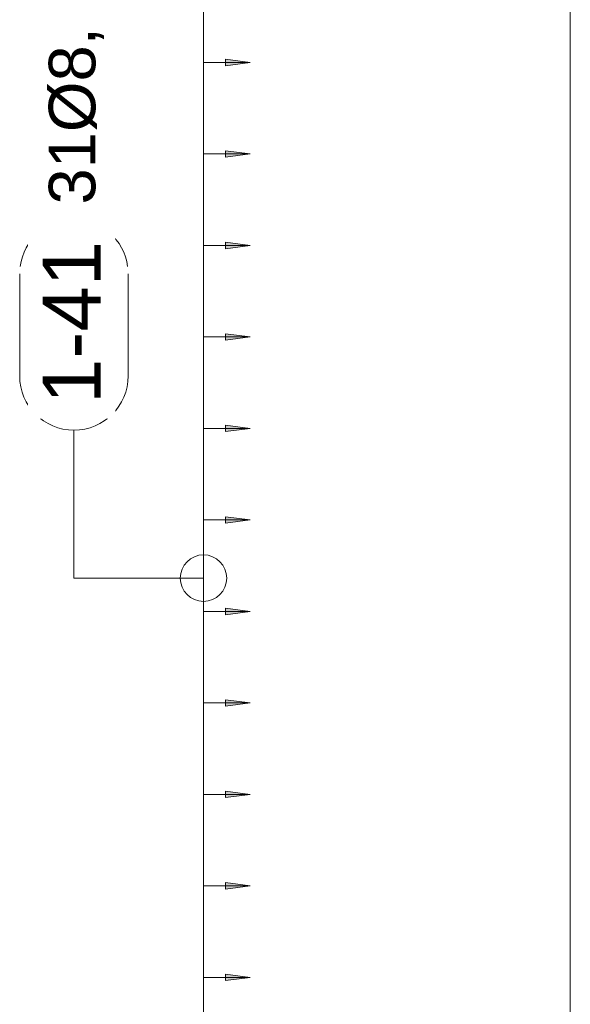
# Model space of a CAD drawing. Header units: millimetres. Extents: x 4307 to 42792, y 1610 to 10025.
# Tile 21 of 256: x 8949 to 9540, y 3411 to 4468. Entities that reach past the tile are written whole.
import ezdxf

# ---------------------------------------------------------------- set-up
doc = ezdxf.new("R2010")
doc.units = ezdxf.units.MM
for name, color, linetype, lineweight in [('A-ANNO-DIMS', 211, 'Continuous', 5), ('A-ANNO-DIMS-25', 211, 'Continuous', 5), ('S-COLS', 52, 'Continuous', 9), ('S-RBAR-IDEN', 171, 'Continuous', 5)]:
    doc.layers.add(name, color=color, linetype=linetype, lineweight=lineweight)
doc.styles.add('Arial', font='arial.ttf', dxfattribs={"height": 50})
doc.styles.add('Arial_1', font='arial.ttf', dxfattribs={"height": 62.5})
doc.dimstyles.new('Výztuž_kusy__řezy__2', dxfattribs={"dimscale": 304.8, "dimtxt": 0.18, "dimasz": 0, "dimexe": 0, "dimexo": 0.0625, "dimgap": 0.082021, "dimtad": 1, "dimdec": 0, "dimzin": 0, "dimdsep": 46, "dimtxsty": 'Arial_1', "dimblk1": 'NONE', "dimblk2": 'NONE', "dimsah": 1, "dimcen": 0.09, "dimazin": 0, "dimtfac": 1, "dimtdec": 4, "dimtix": 1, "dimtmove": 0, "dimatfit": 3, "dimfxl": 0.164042, "dimfxlon": 1, "dimtvp": 1, "dimtfill": 1, "dimtolj": 1, "dimtzin": 0, "dimarcsym": 2})

# ---------------------------------------------------------------- blocks, each defined once
blk = doc.blocks.new('DIMBLOCK535-V1')
at = {"layer": 'A-ANNO-DIMS-25'}
for points in [[(9196.3, 4520.2), (9170, 4523.6), (9170, 4516.7)], [(9196.3, 4422), (9170, 4425.5), (9170, 4418.5)]]:
    blk.add_hatch(color=256, dxfattribs=at).paths.add_polyline_path(points)
for p, q in [((9196.3, 4520.2), (9170, 4523.6)), ((9170, 4523.6), (9170, 4516.7)), ((9146.3, 4520.2), (9146.3, 4422)), ((9146.3, 4520.2), (9146.3, 4520.2)), ((9146.3, 4520.2), (9196.3, 4520.2)), ((9170, 4516.7), (9196.3, 4520.2)), ((9146.3, 4422), (9146.3, 4422)), ((9146.3, 4422), (9196.3, 4422)), ((9196.3, 4422), (9170, 4425.5)), ((9170, 4425.5), (9170, 4418.5)), ((9170, 4418.5), (9196.3, 4422))]:
    blk.add_line(p, q, dxfattribs=at)
blk = doc.blocks.new('_None')
blk = doc.blocks.new('DIMBLOCK536-V1')
at = {"layer": 'A-ANNO-DIMS-25'}
for points in [[(9196.3, 4422), (9170, 4425.5), (9170, 4418.5)], [(9196.3, 4323.8), (9170, 4327.3), (9170, 4320.4)]]:
    blk.add_hatch(color=256, dxfattribs=at).paths.add_polyline_path(points)
for p, q in [((9146.3, 4422), (9146.3, 4323.8)), ((9146.3, 4422), (9146.3, 4422)), ((9146.3, 4422), (9196.3, 4422)), ((9196.3, 4422), (9170, 4425.5)), ((9170, 4425.5), (9170, 4418.5)), ((9170, 4418.5), (9196.3, 4422)), ((9146.3, 4323.8), (9146.3, 4323.8)), ((9146.3, 4323.8), (9196.3, 4323.8)), ((9196.3, 4323.8), (9170, 4327.3)), ((9170, 4327.3), (9170, 4320.4)), ((9170, 4320.4), (9196.3, 4323.8))]:
    blk.add_line(p, q, dxfattribs=at)
blk = doc.blocks.new('DIMBLOCK537-V1')
at = {"layer": 'A-ANNO-DIMS-25'}
for points in [[(9196.3, 4323.8), (9170, 4327.3), (9170, 4320.4)], [(9196.3, 4225.7), (9170, 4229.1), (9170, 4222.2)]]:
    blk.add_hatch(color=256, dxfattribs=at).paths.add_polyline_path(points)
for p, q in [((9146.3, 4323.8), (9146.3, 4225.7)), ((9146.3, 4323.8), (9146.3, 4323.8)), ((9146.3, 4323.8), (9196.3, 4323.8)), ((9196.3, 4323.8), (9170, 4327.3)), ((9170, 4327.3), (9170, 4320.4)), ((9170, 4320.4), (9196.3, 4323.8)), ((9196.3, 4225.7), (9170, 4229.1)), ((9170, 4229.1), (9170, 4222.2)), ((9146.3, 4225.7), (9146.3, 4225.7)), ((9146.3, 4225.7), (9196.3, 4225.7)), ((9170, 4222.2), (9196.3, 4225.7))]:
    blk.add_line(p, q, dxfattribs=at)
blk = doc.blocks.new('DIMBLOCK538-V1')
at = {"layer": 'A-ANNO-DIMS-25'}
for points in [[(9196.3, 4225.7), (9170, 4229.1), (9170, 4222.2)], [(9196.3, 4127.5), (9170, 4131), (9170, 4124)]]:
    blk.add_hatch(color=256, dxfattribs=at).paths.add_polyline_path(points)
for p, q in [((9196.3, 4225.7), (9170, 4229.1)), ((9170, 4229.1), (9170, 4222.2)), ((9146.3, 4225.7), (9146.3, 4127.5)), ((9146.3, 4225.7), (9146.3, 4225.7)), ((9146.3, 4225.7), (9196.3, 4225.7)), ((9170, 4222.2), (9196.3, 4225.7)), ((9196.3, 4127.5), (9170, 4131)), ((9170, 4131), (9170, 4124)), ((9146.3, 4127.5), (9146.3, 4127.5)), ((9146.3, 4127.5), (9196.3, 4127.5)), ((9170, 4124), (9196.3, 4127.5))]:
    blk.add_line(p, q, dxfattribs=at)
blk = doc.blocks.new('DIMBLOCK539-V1')
at = {"layer": 'A-ANNO-DIMS-25'}
for points in [[(9196.3, 4127.5), (9170, 4131), (9170, 4124)], [(9196.3, 4029.3), (9170, 4032.8), (9170, 4025.9)]]:
    blk.add_hatch(color=256, dxfattribs=at).paths.add_polyline_path(points)
for p, q in [((9196.3, 4127.5), (9170, 4131)), ((9170, 4131), (9170, 4124)), ((9146.3, 4127.5), (9146.3, 4029.3)), ((9146.3, 4127.5), (9146.3, 4127.5)), ((9146.3, 4127.5), (9196.3, 4127.5)), ((9170, 4124), (9196.3, 4127.5)), ((9146.3, 4029.3), (9146.3, 4029.3)), ((9146.3, 4029.3), (9196.3, 4029.3)), ((9196.3, 4029.3), (9170, 4032.8)), ((9170, 4032.8), (9170, 4025.9)), ((9170, 4025.9), (9196.3, 4029.3))]:
    blk.add_line(p, q, dxfattribs=at)
blk = doc.blocks.new('DIMBLOCK540-V1')
at = {"layer": 'A-ANNO-DIMS-25'}
for points in [[(9196.3, 4029.3), (9170, 4032.8), (9170, 4025.9)], [(9196.3, 3931.2), (9170, 3934.6), (9170, 3927.7)]]:
    blk.add_hatch(color=256, dxfattribs=at).paths.add_polyline_path(points)
for p, q in [((9146.3, 4029.3), (9146.3, 3931.2)), ((9146.3, 4029.3), (9146.3, 4029.3)), ((9146.3, 4029.3), (9196.3, 4029.3)), ((9196.3, 4029.3), (9170, 4032.8)), ((9170, 4032.8), (9170, 4025.9)), ((9170, 4025.9), (9196.3, 4029.3)), ((9146.3, 3931.2), (9146.3, 3931.2)), ((9146.3, 3931.2), (9196.3, 3931.2)), ((9196.3, 3931.2), (9170, 3934.6)), ((9170, 3934.6), (9170, 3927.7)), ((9170, 3927.7), (9196.3, 3931.2))]:
    blk.add_line(p, q, dxfattribs=at)
blk = doc.blocks.new('DIMBLOCK541-V1')
at = {"layer": 'A-ANNO-DIMS-25'}
for points in [[(9196.3, 3931.2), (9170, 3934.6), (9170, 3927.7)], [(9196.3, 3833), (9170, 3836.5), (9170, 3829.5)]]:
    blk.add_hatch(color=256, dxfattribs=at).paths.add_polyline_path(points)
for p, q in [((9146.3, 3931.2), (9146.3, 3833)), ((9146.3, 3931.2), (9146.3, 3931.2)), ((9146.3, 3931.2), (9196.3, 3931.2)), ((9196.3, 3931.2), (9170, 3934.6)), ((9170, 3934.6), (9170, 3927.7)), ((9170, 3927.7), (9196.3, 3931.2)), ((9196.3, 3833), (9170, 3836.5)), ((9170, 3836.5), (9170, 3829.5)), ((9146.3, 3833), (9146.3, 3833)), ((9146.3, 3833), (9196.3, 3833)), ((9170, 3829.5), (9196.3, 3833))]:
    blk.add_line(p, q, dxfattribs=at)
blk = doc.blocks.new('DIMBLOCK542-V1')
at = {"layer": 'A-ANNO-DIMS-25'}
for points in [[(9196.3, 3833), (9170, 3836.5), (9170, 3829.5)], [(9196.3, 3734.8), (9170, 3738.3), (9170, 3731.4)]]:
    blk.add_hatch(color=256, dxfattribs=at).paths.add_polyline_path(points)
for p, q in [((9196.3, 3833), (9170, 3836.5)), ((9170, 3836.5), (9170, 3829.5)), ((9146.3, 3833), (9146.3, 3734.8)), ((9146.3, 3833), (9146.3, 3833)), ((9146.3, 3833), (9196.3, 3833)), ((9170, 3829.5), (9196.3, 3833)), ((9146.3, 3734.8), (9146.3, 3734.8)), ((9146.3, 3734.8), (9196.3, 3734.8)), ((9196.3, 3734.8), (9170, 3738.3)), ((9170, 3738.3), (9170, 3731.4)), ((9170, 3731.4), (9196.3, 3734.8))]:
    blk.add_line(p, q, dxfattribs=at)
blk = doc.blocks.new('DIMBLOCK543-V1')
at = {"layer": 'A-ANNO-DIMS-25'}
for points in [[(9196.3, 3734.8), (9170, 3738.3), (9170, 3731.4)], [(9196.3, 3636.7), (9170, 3640.1), (9170, 3633.2)]]:
    blk.add_hatch(color=256, dxfattribs=at).paths.add_polyline_path(points)
for p, q in [((9146.3, 3734.8), (9146.3, 3636.7)), ((9146.3, 3734.8), (9146.3, 3734.8)), ((9146.3, 3734.8), (9196.3, 3734.8)), ((9196.3, 3734.8), (9170, 3738.3)), ((9170, 3738.3), (9170, 3731.4)), ((9170, 3731.4), (9196.3, 3734.8)), ((9146.3, 3636.7), (9146.3, 3636.7)), ((9146.3, 3636.7), (9196.3, 3636.7)), ((9196.3, 3636.7), (9170, 3640.1)), ((9170, 3640.1), (9170, 3633.2)), ((9170, 3633.2), (9196.3, 3636.7))]:
    blk.add_line(p, q, dxfattribs=at)
blk = doc.blocks.new('DIMBLOCK544-V1')
at = {"layer": 'A-ANNO-DIMS-25'}
for points in [[(9196.3, 3636.7), (9170, 3640.1), (9170, 3633.2)], [(9196.3, 3538.5), (9170, 3542), (9170, 3535)]]:
    blk.add_hatch(color=256, dxfattribs=at).paths.add_polyline_path(points)
for p, q in [((9146.3, 3636.7), (9146.3, 3538.5)), ((9146.3, 3636.7), (9146.3, 3636.7)), ((9146.3, 3636.7), (9196.3, 3636.7)), ((9196.3, 3636.7), (9170, 3640.1)), ((9170, 3640.1), (9170, 3633.2)), ((9170, 3633.2), (9196.3, 3636.7)), ((9196.3, 3538.5), (9170, 3542)), ((9170, 3542), (9170, 3535)), ((9146.3, 3538.5), (9146.3, 3538.5)), ((9146.3, 3538.5), (9196.3, 3538.5)), ((9170, 3535), (9196.3, 3538.5))]:
    blk.add_line(p, q, dxfattribs=at)
blk = doc.blocks.new('DIMBLOCK545-V1')
at = {"layer": 'A-ANNO-DIMS-25'}
for points in [[(9196.3, 3538.5), (9170, 3542), (9170, 3535)], [(9196.3, 3440.3), (9170, 3443.8), (9170, 3436.9)]]:
    blk.add_hatch(color=256, dxfattribs=at).paths.add_polyline_path(points)
for p, q in [((9196.3, 3538.5), (9170, 3542)), ((9170, 3542), (9170, 3535)), ((9146.3, 3538.5), (9146.3, 3440.3)), ((9146.3, 3538.5), (9146.3, 3538.5)), ((9146.3, 3538.5), (9196.3, 3538.5)), ((9170, 3535), (9196.3, 3538.5)), ((9146.3, 3440.3), (9146.3, 3440.3)), ((9146.3, 3440.3), (9196.3, 3440.3)), ((9196.3, 3440.3), (9170, 3443.8)), ((9170, 3443.8), (9170, 3436.9)), ((9170, 3436.9), (9196.3, 3440.3))]:
    blk.add_line(p, q, dxfattribs=at)
blk = doc.blocks.new('DIMBLOCK546-V1')
at = {"layer": 'A-ANNO-DIMS-25'}
for points in [[(9196.3, 3440.3), (9170, 3443.8), (9170, 3436.9)], [(9196.3, 3342.2), (9170, 3345.6), (9170, 3338.7)]]:
    blk.add_hatch(color=256, dxfattribs=at).paths.add_polyline_path(points)
for p, q in [((9146.3, 3440.3), (9146.3, 3342.2)), ((9146.3, 3440.3), (9146.3, 3440.3)), ((9146.3, 3440.3), (9196.3, 3440.3)), ((9196.3, 3440.3), (9170, 3443.8)), ((9170, 3443.8), (9170, 3436.9)), ((9170, 3436.9), (9196.3, 3440.3)), ((9146.3, 3342.2), (9146.3, 3342.2)), ((9146.3, 3342.2), (9196.3, 3342.2)), ((9196.3, 3342.2), (9170, 3345.6)), ((9170, 3345.6), (9170, 3338.7)), ((9170, 3338.7), (9196.3, 3342.2))]:
    blk.add_line(p, q, dxfattribs=at)
blk = doc.blocks.new('DIMBLOCK554-V1')
at = {"layer": 'A-ANNO-DIMS-25'}
for points in [[(9196.3, 5600), (9170, 5603.5), (9170, 5596.5)], [(9196.3, 5501.8), (9170, 5505.3), (9170, 5498.4)], [(9196.3, 5403.7), (9170, 5407.1), (9170, 5400.2)], [(9196.3, 5305.5), (9170, 5309), (9170, 5302)], [(9196.3, 5207.3), (9170, 5210.8), (9170, 5203.9)], [(9196.3, 5109.2), (9170, 5112.6), (9170, 5105.7)], [(9196.3, 5011), (9170, 5014.5), (9170, 5007.5)], [(9196.3, 4912.8), (9170, 4916.3), (9170, 4909.4)], [(9196.3, 4814.7), (9170, 4818.1), (9170, 4811.2)], [(9196.3, 4716.5), (9170, 4720), (9170, 4713)], [(9196.3, 4618.3), (9170, 4621.8), (9170, 4614.9)], [(9196.3, 4520.2), (9170, 4523.6), (9170, 4516.7)], [(9196.3, 4422), (9170, 4425.5), (9170, 4418.5)], [(9196.3, 4323.8), (9170, 4327.3), (9170, 4320.4)], [(9196.3, 4225.7), (9170, 4229.1), (9170, 4222.2)], [(9196.3, 4127.5), (9170, 4131), (9170, 4124)], [(9196.3, 4029.3), (9170, 4032.8), (9170, 4025.9)], [(9196.3, 3931.2), (9170, 3934.6), (9170, 3927.7)], [(9196.3, 3833), (9170, 3836.5), (9170, 3829.5)], [(9196.3, 3734.8), (9170, 3738.3), (9170, 3731.4)], [(9196.3, 3636.7), (9170, 3640.1), (9170, 3633.2)], [(9196.3, 3538.5), (9170, 3542), (9170, 3535)], [(9196.3, 3440.3), (9170, 3443.8), (9170, 3436.9)], [(9196.3, 3342.2), (9170, 3345.6), (9170, 3338.7)], [(9196.3, 3244), (9170, 3247.5), (9170, 3240.5)], [(9196.3, 3145.8), (9170, 3149.3), (9170, 3142.4)], [(9196.3, 3047.7), (9170, 3051.1), (9170, 3044.2)], [(9196.3, 2949.5), (9170, 2953), (9170, 2946)], [(9196.3, 2851.3), (9170, 2854.8), (9170, 2847.9)], [(9196.3, 2753.2), (9170, 2756.6), (9170, 2749.7)], [(9196.3, 2655), (9170, 2658.5), (9170, 2651.5)]]:
    blk.add_hatch(color=256, dxfattribs=at).paths.add_polyline_path(points)
for p, q in [((9146.3, 5600), (9146.3, 2655)), ((9146.3, 5600), (9146.3, 5501.8)), ((9146.3, 5600), (9146.3, 5600)), ((9146.3, 5600), (9196.3, 5600)), ((9196.3, 5600), (9170, 5603.5)), ((9170, 5603.5), (9170, 5596.5)), ((9170, 5596.5), (9196.3, 5600)), ((9196.3, 5501.8), (9170, 5505.3)), ((9170, 5505.3), (9170, 5498.4)), ((9146.3, 5501.8), (9146.3, 5403.7)), ((9146.3, 5501.8), (9146.3, 5501.8)), ((9146.3, 5501.8), (9196.3, 5501.8)), ((9170, 5498.4), (9196.3, 5501.8)), ((9146.3, 5403.7), (9146.3, 5305.5)), ((9146.3, 5403.7), (9146.3, 5403.7)), ((9146.3, 5403.7), (9196.3, 5403.7)), ((9196.3, 5403.7), (9170, 5407.1)), ((9170, 5407.1), (9170, 5400.2)), ((9170, 5400.2), (9196.3, 5403.7)), ((9146.3, 5305.5), (9146.3, 5207.3)), ((9146.3, 5305.5), (9146.3, 5305.5)), ((9146.3, 5305.5), (9196.3, 5305.5)), ((9196.3, 5305.5), (9170, 5309)), ((9170, 5309), (9170, 5302)), ((9170, 5302), (9196.3, 5305.5)), ((9196.3, 5207.3), (9170, 5210.8)), ((9170, 5210.8), (9170, 5203.9)), ((9146.3, 5207.3), (9146.3, 5109.2)), ((9146.3, 5207.3), (9146.3, 5207.3)), ((9146.3, 5207.3), (9196.3, 5207.3)), ((9170, 5203.9), (9196.3, 5207.3)), ((9146.3, 5109.2), (9146.3, 5011)), ((9146.3, 5109.2), (9146.3, 5109.2)), ((9146.3, 5109.2), (9196.3, 5109.2)), ((9196.3, 5109.2), (9170, 5112.6)), ((9170, 5112.6), (9170, 5105.7)), ((9170, 5105.7), (9196.3, 5109.2)), ((9146.3, 5011), (9146.3, 4912.8)), ((9146.3, 5011), (9146.3, 5011)), ((9146.3, 5011), (9196.3, 5011)), ((9196.3, 5011), (9170, 5014.5)), ((9170, 5014.5), (9170, 5007.5)), ((9170, 5007.5), (9196.3, 5011)), ((9146.3, 4912.8), (9146.3, 4814.7)), ((9146.3, 4912.8), (9146.3, 4912.8)), ((9146.3, 4912.8), (9196.3, 4912.8)), ((9196.3, 4912.8), (9170, 4916.3)), ((9170, 4916.3), (9170, 4909.4)), ((9170, 4909.4), (9196.3, 4912.8)), ((9196.3, 4814.7), (9170, 4818.1)), ((9170, 4818.1), (9170, 4811.2)), ((9146.3, 4814.7), (9146.3, 4716.5)), ((9146.3, 4814.7), (9146.3, 4814.7)), ((9146.3, 4814.7), (9196.3, 4814.7)), ((9170, 4811.2), (9196.3, 4814.7)), ((9146.3, 4716.5), (9146.3, 4618.3)), ((9146.3, 4716.5), (9146.3, 4716.5)), ((9146.3, 4716.5), (9196.3, 4716.5)), ((9196.3, 4716.5), (9170, 4720)), ((9170, 4720), (9170, 4713)), ((9170, 4713), (9196.3, 4716.5)), ((9146.3, 4618.3), (9146.3, 4520.2)), ((9146.3, 4618.3), (9146.3, 4618.3)), ((9146.3, 4618.3), (9196.3, 4618.3)), ((9196.3, 4618.3), (9170, 4621.8)), ((9170, 4621.8), (9170, 4614.9)), ((9170, 4614.9), (9196.3, 4618.3)), ((9196.3, 4520.2), (9170, 4523.6)), ((9170, 4523.6), (9170, 4516.7)), ((9146.3, 4520.2), (9146.3, 4422)), ((9146.3, 4520.2), (9146.3, 4520.2)), ((9146.3, 4520.2), (9196.3, 4520.2)), ((9170, 4516.7), (9196.3, 4520.2)), ((9146.3, 4422), (9146.3, 4323.8)), ((9146.3, 4422), (9146.3, 4422)), ((9146.3, 4422), (9196.3, 4422)), ((9196.3, 4422), (9170, 4425.5)), ((9170, 4425.5), (9170, 4418.5)), ((9170, 4418.5), (9196.3, 4422)), ((9146.3, 4323.8), (9146.3, 4225.7)), ((9146.3, 4323.8), (9146.3, 4323.8)), ((9146.3, 4323.8), (9196.3, 4323.8)), ((9196.3, 4323.8), (9170, 4327.3)), ((9170, 4327.3), (9170, 4320.4)), ((9170, 4320.4), (9196.3, 4323.8)), ((9196.3, 4225.7), (9170, 4229.1)), ((9170, 4229.1), (9170, 4222.2)), ((9146.3, 4225.7), (9146.3, 4127.5)), ((9146.3, 4225.7), (9146.3, 4225.7)), ((9146.3, 4225.7), (9196.3, 4225.7)), ((9170, 4222.2), (9196.3, 4225.7)), ((9196.3, 4127.5), (9170, 4131)), ((9170, 4131), (9170, 4124)), ((9146.3, 4127.5), (9146.3, 4029.3)), ((9146.3, 4127.5), (9146.3, 4127.5)), ((9146.3, 4127.5), (9196.3, 4127.5)), ((9170, 4124), (9196.3, 4127.5)), ((9146.3, 4029.3), (9146.3, 3931.2)), ((9146.3, 4029.3), (9146.3, 4029.3)), ((9146.3, 4029.3), (9196.3, 4029.3)), ((9196.3, 4029.3), (9170, 4032.8)), ((9170, 4032.8), (9170, 4025.9)), ((9170, 4025.9), (9196.3, 4029.3)), ((9146.3, 3931.2), (9146.3, 3833)), ((9146.3, 3931.2), (9146.3, 3931.2)), ((9146.3, 3931.2), (9196.3, 3931.2)), ((9196.3, 3931.2), (9170, 3934.6)), ((9170, 3934.6), (9170, 3927.7)), ((9170, 3927.7), (9196.3, 3931.2)), ((9196.3, 3833), (9170, 3836.5)), ((9170, 3836.5), (9170, 3829.5)), ((9146.3, 3833), (9146.3, 3734.8)), ((9146.3, 3833), (9146.3, 3833)), ((9146.3, 3833), (9196.3, 3833)), ((9170, 3829.5), (9196.3, 3833)), ((9146.3, 3734.8), (9146.3, 3636.7)), ((9146.3, 3734.8), (9146.3, 3734.8)), ((9146.3, 3734.8), (9196.3, 3734.8)), ((9196.3, 3734.8), (9170, 3738.3)), ((9170, 3738.3), (9170, 3731.4)), ((9170, 3731.4), (9196.3, 3734.8)), ((9146.3, 3636.7), (9146.3, 3538.5)), ((9146.3, 3636.7), (9146.3, 3636.7)), ((9146.3, 3636.7), (9196.3, 3636.7)), ((9196.3, 3636.7), (9170, 3640.1)), ((9170, 3640.1), (9170, 3633.2)), ((9170, 3633.2), (9196.3, 3636.7)), ((9196.3, 3538.5), (9170, 3542)), ((9170, 3542), (9170, 3535)), ((9146.3, 3538.5), (9146.3, 3440.3)), ((9146.3, 3538.5), (9146.3, 3538.5)), ((9146.3, 3538.5), (9196.3, 3538.5)), ((9170, 3535), (9196.3, 3538.5)), ((9146.3, 3440.3), (9146.3, 3342.2)), ((9146.3, 3440.3), (9146.3, 3440.3)), ((9146.3, 3440.3), (9196.3, 3440.3)), ((9196.3, 3440.3), (9170, 3443.8)), ((9170, 3443.8), (9170, 3436.9)), ((9170, 3436.9), (9196.3, 3440.3)), ((9146.3, 3342.2), (9146.3, 3244)), ((9146.3, 3342.2), (9146.3, 3342.2)), ((9146.3, 3342.2), (9196.3, 3342.2)), ((9196.3, 3342.2), (9170, 3345.6)), ((9170, 3345.6), (9170, 3338.7)), ((9170, 3338.7), (9196.3, 3342.2)), ((9146.3, 3244), (9146.3, 3145.8)), ((9146.3, 3244), (9146.3, 3244)), ((9146.3, 3244), (9196.3, 3244)), ((9196.3, 3244), (9170, 3247.5)), ((9170, 3247.5), (9170, 3240.5)), ((9170, 3240.5), (9196.3, 3244)), ((9196.3, 3145.8), (9170, 3149.3)), ((9170, 3149.3), (9170, 3142.4)), ((9146.3, 3145.8), (9146.3, 3047.7)), ((9146.3, 3145.8), (9146.3, 3145.8)), ((9146.3, 3145.8), (9196.3, 3145.8)), ((9170, 3142.4), (9196.3, 3145.8)), ((9146.3, 3047.7), (9146.3, 2949.5)), ((9146.3, 3047.7), (9146.3, 3047.7)), ((9146.3, 3047.7), (9196.3, 3047.7)), ((9196.3, 3047.7), (9170, 3051.1)), ((9170, 3051.1), (9170, 3044.2)), ((9170, 3044.2), (9196.3, 3047.7)), ((9146.3, 2949.5), (9146.3, 2851.3)), ((9146.3, 2949.5), (9146.3, 2949.5)), ((9146.3, 2949.5), (9196.3, 2949.5)), ((9196.3, 2949.5), (9170, 2953)), ((9170, 2953), (9170, 2946)), ((9170, 2946), (9196.3, 2949.5)), ((9196.3, 2851.3), (9170, 2854.8)), ((9170, 2854.8), (9170, 2847.9)), ((9146.3, 2851.3), (9146.3, 2753.2)), ((9146.3, 2851.3), (9146.3, 2851.3)), ((9146.3, 2851.3), (9196.3, 2851.3)), ((9170, 2847.9), (9196.3, 2851.3)), ((9146.3, 2753.2), (9146.3, 2655)), ((9146.3, 2753.2), (9146.3, 2753.2)), ((9146.3, 2753.2), (9196.3, 2753.2)), ((9196.3, 2753.2), (9170, 2756.6)), ((9170, 2756.6), (9170, 2749.7)), ((9170, 2749.7), (9196.3, 2753.2)), ((9146.3, 2655), (9146.3, 2655)), ((9146.3, 2655), (9196.3, 2655)), ((9196.3, 2655), (9170, 2658.5)), ((9170, 2658.5), (9170, 2651.5)), ((9170, 2651.5), (9196.3, 2655))]:
    blk.add_line(p, q, dxfattribs=at)
blk = doc.blocks.new('Popisek výztuže__BEZ NATOČENÍ_ - _Typ_ množství_PRAVÝ _řezy_-573725-V1')
at = {"layer": 'S-RBAR-IDEN'}
for p, q in [((5911.2, 9413.6), (5801.5, 9413.6)), ((5801.5, 9297.2), (5911.2, 9297.2))]:
    blk.add_line(p, q, dxfattribs=at)
for centre, start, end in [((5801.5, 9355.4), 90, 270), ((5911.2, 9355.4), 277.6434, 82.3566)]:
    blk.add_arc(centre, 58.2, start, end, dxfattribs=at)

msp = doc.modelspace()

# ---------------------------------------------------------------- linework, layer by layer
at = {"layer": 'S-COLS'}
msp.add_line((9540, 5620), (9540, 2605), dxfattribs=at)
msp.add_line((9540, 5620), (9540, 2605), dxfattribs=at)
at = {"layer": 'S-RBAR-IDEN'}
for p, q in [((9007.2, 3868.7), (9007.2, 4027.5)), ((9146.3, 3868.7), (9007.2, 3868.7))]:
    msp.add_line(p, q, dxfattribs=at)
msp.add_circle((9146.3, 3868.7), 25, dxfattribs=at)

# ---------------------------------------------------------------- block references
at = {"layer": 'S-RBAR-IDEN', "rotation": 89.99999999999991}
msp.add_blockref('Popisek výztuže__BEZ NATOČENÍ_ - _Typ_ množství_PRAVÝ _řezy_-573725-V1', (18362.6, -1715.8), dxfattribs=at)

# ---------------------------------------------------------------- texts
at = {"layer": 'S-RBAR-IDEN', "insert": (8980.2, 4269.6), "char_height": 50, "width": 258.544, "attachment_point": 1, "rotation": 90, "style": 'Arial', "bg_fill": 3, "box_fill_scale": 1.25, "bg_fill_color": 256, "bg_fill_true_color": 13158600, "bg_fill_transparency": 0}
msp.add_mtext('31Ø8, ', dxfattribs=at)

# ---------------------------------------------------------------- dimensions: what is measured, and where the dimension line sits
at = {"layer": 'A-ANNO-DIMS'}
for base, p1, p2, text, override, picture, middle in [((9146.3, 2655), (9196.3, 5600), (9196.3, 2655), '98 2945', {"dimpost": '<>', "dimblk1": 'None', "dimblk2": 'None', "dimsah": 1, "dimfxl": 2945}, 'DIMBLOCK554-V1', (9089.4, 4127.5)), ((9146.3, 4422), (9196.3, 4520.2), (9196.3, 4422), ' ', {"dimpost": '<>', "dimfxl": 98.166667}, 'DIMBLOCK535-V1', (9146.3, 4471.1)), ((9146.3, 4323.8), (9196.3, 4422), (9196.3, 4323.8), ' ', {"dimpost": '<>', "dimfxl": 98.166667}, 'DIMBLOCK536-V1', (9146.3, 4372.9)), ((9146.3, 4225.7), (9196.3, 4323.8), (9196.3, 4225.7), ' ', {"dimpost": '<>', "dimfxl": 98.166667}, 'DIMBLOCK537-V1', (9146.3, 4274.7)), ((9146.3, 4127.5), (9196.3, 4225.7), (9196.3, 4127.5), ' ', {"dimpost": '<>', "dimfxl": 98.166667}, 'DIMBLOCK538-V1', (9146.3, 4176.6)), ((9146.3, 4029.3), (9196.3, 4127.5), (9196.3, 4029.3), ' ', {"dimpost": '<>', "dimfxl": 98.166667}, 'DIMBLOCK539-V1', (9146.3, 4078.4)), ((9146.3, 3931.2), (9196.3, 4029.3), (9196.3, 3931.2), ' ', {"dimpost": '<>', "dimfxl": 98.166667}, 'DIMBLOCK540-V1', (9146.3, 3980.2)), ((9146.3, 3833), (9196.3, 3931.2), (9196.3, 3833), ' ', {"dimpost": '<>', "dimfxl": 98.166667}, 'DIMBLOCK541-V1', (9146.3, 3882.1)), ((9146.3, 3734.8), (9196.3, 3833), (9196.3, 3734.8), ' ', {"dimpost": '<>', "dimfxl": 98.166667}, 'DIMBLOCK542-V1', (9146.3, 3783.9)), ((9146.3, 3636.7), (9196.3, 3734.8), (9196.3, 3636.7), ' ', {"dimpost": '<>', "dimfxl": 98.166667}, 'DIMBLOCK543-V1', (9146.3, 3685.8)), ((9146.3, 3538.5), (9196.3, 3636.7), (9196.3, 3538.5), ' ', {"dimpost": '<>', "dimfxl": 98.166667}, 'DIMBLOCK544-V1', (9146.3, 3587.6)), ((9146.3, 3440.3), (9196.3, 3538.5), (9196.3, 3440.3), ' ', {"dimpost": '<>', "dimfxl": 98.166667}, 'DIMBLOCK545-V1', (9146.3, 3489.4)), ((9146.3, 3342.2), (9196.3, 3440.3), (9196.3, 3342.2), ' ', {"dimpost": '<>', "dimfxl": 98.166667}, 'DIMBLOCK546-V1', (9146.3, 3391.3))]:
    dim = msp.add_linear_dim(base=base, p1=p1, p2=p2, angle=90, text=text, dimstyle='Výztuž_kusy__řezy__2', override=override, dxfattribs=at)
    dim.commit()
    dim.dimension.update_dxf_attribs({"geometry": picture, "text_midpoint": middle})

# ---------------------------------------------------------------- next in the draw order: texts
at = {"layer": 'S-RBAR-IDEN', "insert": (8973.5, 4055.6), "char_height": 62.5, "width": 210.443, "attachment_point": 1, "rotation": 90, "style": 'Arial_1', "bg_fill": 3, "box_fill_scale": 1.25, "bg_fill_color": 256, "bg_fill_true_color": 13158600, "bg_fill_transparency": 0}
msp.add_mtext('1-41', dxfattribs=at)

doc.saveas('drawing.dxf')
